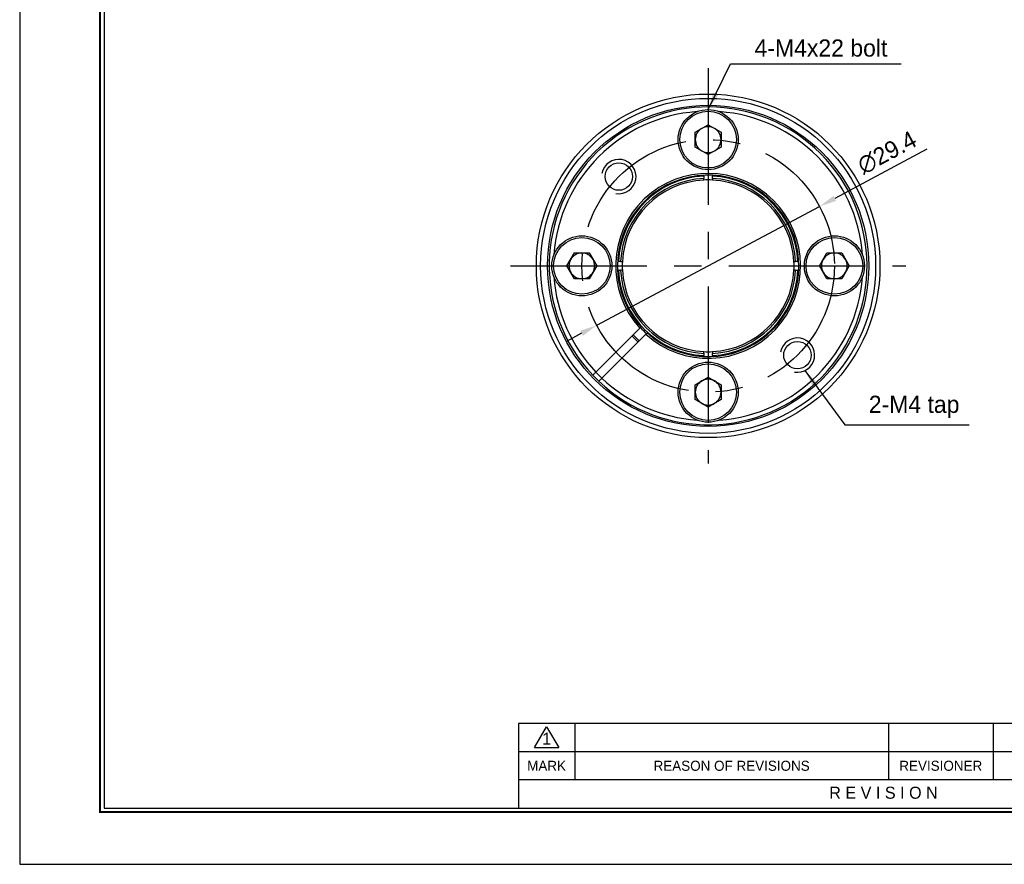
# Model space of a CAD drawing. Header units: millimetres. Extents: x 0 to 278, y 0 to 197.
# Tile 1 of 7: x 0 to 115, y 0 to 98. Entities that reach past the tile are written whole.
import ezdxf
from ezdxf.enums import TextEntityAlignment as Align

# ---------------------------------------------------------------- set-up
doc = ezdxf.new("R2010")
doc.units = ezdxf.units.MM
doc.linetypes.add('CENTER', pattern=[50.8, 31.75, -6.35, 6.35, -6.35])
doc.layers.get('DEFPOINTS').update_dxf_attribs({"linetype": 'CONTINUOUS'})
for name, color, linetype in [('center', 1, 'CENTER'), ('L1', 7, 'CONTINUOUS'), ('OUTLINE', 7, 'CONTINUOUS'), ('thread', 5, 'CONTINUOUS')]:
    doc.layers.add(name, color=color, linetype=linetype)
doc.dimstyles.get("Standard").update_dxf_attribs({"dimtxt": 2, "dimasz": 2, "dimexe": 0.8, "dimexo": 0, "dimgap": 0.8, "dimtad": 1, "dimdec": 3, "dimzin": 11, "dimdsep": 46, "dimtxsty": 'Standard', "dimcen": 0, "dimclrd": 5, "dimclre": 5, "dimclrt": 3, "dimadec": 0, "dimazin": 0, "dimtfac": 0.6, "dimtdec": 3, "dimtmove": 0, "dimatfit": 3, "dimfxl": 0, "dimtolj": 1, "dimtzin": 11, "dimarcsym": 0})

# ---------------------------------------------------------------- blocks, each defined once
blk = doc.blocks.new('표제란')
at = {"layer": 'L1', "color": 0}
for p, q in [((0, 210), (0, 0)), ((0, 0), (297, 0))]:
    blk.add_line(p, q, dxfattribs=at)
at = {"layer": 'L1'}
for p, q in [((160, 17.5), (62, 17.5)), ((62, 17.5), (62, 7)), ((69, 17.5), (69, 10.5)), ((108, 17.5), (108, 10.5)), ((121, 17.5), (121, 10.5)), ((64, 14.51), (65.5, 17.1)), ((65.5, 17.1), (67, 14.51)), ((147, 14), (62, 14)), ((64, 14.51), (67, 14.51)), ((147, 10.5), (62, 10.5))]:
    blk.add_line(p, q, dxfattribs=at)
at = {"layer": 'L1', "const_width": 0.25}
blk.add_lwpolyline([(290.5, 6.5), (290.5, 203.5), (10, 203.5), (10, 6.5)], close=True, dxfattribs=at)
at = {"layer": 'L1'}
blk.add_lwpolyline([(290, 7), (290, 203), (10.5, 203), (10.5, 7)], close=True, dxfattribs=at)
for s, height, p in [('1', 1.5, (65.5, 15.61)), ('MARK', 1.25, (65.5, 12.25)), ('REASON OF REVISIONS', 1.25, (88.5, 12.25)), ('REVISIONER', 1.25, (114.5, 12.25)), ('R E V I S I O N', 1.5, (107.38, 8.9))]:
    blk.add_text(s, height=height, dxfattribs=at).set_placement(p, align=Align.MIDDLE_CENTER)
for tag, p in [('필렛', (179.25, 10.9)), ('모따기', (179.25, 8.3))]:
    blk.add_attdef(tag, text='', height=1.15, dxfattribs=at).set_placement(p, align=Align.MIDDLE_LEFT)
at = {"layer": 'OUTLINE', "ltscale": 0.5}
for tag, p, height in [('TITLE', (237.17, 24.41), 2.5), ('도번', (251.18, 15.64), 2.5), ('SCALE', (253.78, 9.55), 1.2), ('DATE', (277.02, 9.51), 1.2)]:
    blk.add_attdef(tag, p, '', height=height, dxfattribs=at)
blk = doc.blocks.new('*D10')
at = {"layer": 'DEFPOINTS', "color": 0}
for p in [(93.12, 76.59), (67.17, 62.76)]:
    blk.add_point(p, dxfattribs=at)
at = {"layer": 'OUTLINE', "color": 5, "lineweight": -2}
for p, q in [((105.61, 83.24), (94.88, 77.53)), ((67.17, 62.76), (93.12, 76.59)), ((65.41, 61.82), (63.64, 60.88))]:
    blk.add_line(p, q, dxfattribs=at)
at = {"layer": 'OUTLINE', "color": 5}
for points in [[(94.73, 77.82), (95.04, 77.23), (93.12, 76.59)], [(65.25, 62.11), (65.57, 61.52), (67.17, 62.76)]]:
    blk.add_solid(points, dxfattribs=at)
at = {"layer": 'OUTLINE', "color": 3, "insert": (100.98, 82.85), "char_height": 2, "attachment_point": 5, "rotation": 28.0561}
blk.add_mtext('\\A1;∅29.4', dxfattribs=at)

msp = doc.modelspace()

# ---------------------------------------------------------------- linework, layer by layer
at = {"layer": 'center', "ltscale": 0.5}
for p, q in [((80.1465, 92.672), (80.1465, 46.6724)), ((57.1467, 69.6722), (103.1462, 69.6722))]:
    msp.add_line(p, q, dxfattribs=at)
msp.add_circle((80.1465, 69.6722), 14.7, dxfattribs=at)
at = {"layer": 'OUTLINE'}
for p, q in [((78.6465, 85.2382), (80.1465, 86.1043)), ((80.1465, 86.1043), (81.6465, 85.2382)), ((78.6465, 83.5062), (78.6465, 85.2382)), ((81.6465, 85.2382), (81.6465, 83.5062)), ((80.1465, 82.6402), (78.6465, 83.5062)), ((81.6465, 83.5062), (80.1465, 82.6402)), ((79.6465, 80.117), (79.6465, 79.8598)), ((80.6465, 79.8598), (80.6465, 80.117)), ((63.7144, 69.6722), (64.5804, 71.1722)), ((64.5804, 71.1722), (66.3125, 71.1722)), ((66.3125, 71.1722), (67.1785, 69.6722)), ((93.1144, 69.6722), (93.9804, 71.1722)), ((93.9804, 71.1722), (95.7125, 71.1722)), ((95.7125, 71.1722), (96.5785, 69.6722)), ((69.9588, 70.1722), (69.7017, 70.1722)), ((90.5912, 70.1722), (90.3341, 70.1722)), ((64.5804, 68.1722), (63.7144, 69.6722)), ((67.1785, 69.6722), (66.3125, 68.1722)), ((69.7017, 69.1722), (69.9588, 69.1722)), ((90.3341, 69.1722), (90.5912, 69.1722)), ((93.9804, 68.1722), (93.1144, 69.6722)), ((96.5785, 69.6722), (95.7125, 68.1722)), ((66.3125, 68.1722), (64.5804, 68.1722)), ((95.7125, 68.1722), (93.9804, 68.1722)), ((72.191, 62.4239), (67.07, 57.3029)), ((67.7771, 56.5958), (72.8981, 61.7168)), ((79.6465, 59.4846), (79.6465, 59.2274)), ((80.6465, 59.2274), (80.6465, 59.4846)), ((78.6465, 55.8382), (80.1465, 56.7043)), ((80.1465, 56.7043), (81.6465, 55.8382)), ((78.6465, 54.1062), (78.6465, 55.8382)), ((81.6465, 55.8382), (81.6465, 54.1062)), ((80.1465, 53.2402), (78.6465, 54.1062)), ((81.6465, 54.1062), (80.1465, 53.2402))]:
    msp.add_line(p, q, dxfattribs=at)
at = {"layer": 'OUTLINE', "flags": 128}
for points in [[(71.9868, 60.8054), (71.6899, 61.0882), (71.2797, 61.5125)], [(72.1283, 60.947), (71.7673, 61.2931), (71.4212, 61.6541)], [(67.4234, 56.2421), (67.2241, 56.4338), (66.7163, 56.9492)], [(67.7716, 56.601), (67.4187, 56.9444), (67.0759, 57.2967)]]:
    msp.add_lwpolyline(points, dxfattribs=at)
at = {"layer": 'OUTLINE'}
for centre, radius in [((80.1465, 69.6722), 19.9998), ((80.1465, 69.6722), 19.4998), ((80.1465, 69.6722), 18.6998), ((80.1465, 84.3722), 3.5), ((80.1465, 84.3722), 3.3), ((69.752, 80.0667), 1.6), ((65.4465, 69.6722), 3.5), ((65.4465, 69.6722), 3.3), ((94.8465, 69.6722), 3.5), ((94.8465, 69.6722), 3.3), ((90.5409, 59.2777), 1.6), ((80.1465, 54.9722), 3.5), ((80.1465, 54.9722), 3.3)]:
    msp.add_circle(centre, radius, dxfattribs=at)
for centre, radius, start, end in [((80.1465, 69.6722), 18.4998, 226.548739, 223.451261), ((80.1465, 69.6722), 17.9998, 94.110381, 175.889619), ((80.1465, 69.6722), 17.9998, 4.110381, 85.889619), ((80.1465, 84.3722), 1.5, 120, 180), ((80.1465, 84.3722), 1.5, 60, 120), ((80.1465, 84.3722), 1.5, 0, 60), ((80.1465, 84.3722), 1.5, 180, 240), ((80.1465, 84.3722), 1.5, 300, 0), ((80.1465, 84.3722), 1.5, 240, 300), ((80.1465, 69.6722), 10.7623, 227.662836, 222.337164), ((80.1465, 69.6722), 10.5623, 227.711745, 180), ((80.1465, 69.6722), 10.4567, 92.740706, 177.259294), ((80.1465, 69.6722), 10.1999, 92.809771, 177.190229), ((80.1465, 69.6722), 9.9999, 92.866013, 177.133987), ((80.1465, 69.6722), 9.9999, 87.133987, 92.866013), ((80.1465, 69.6722), 10.4567, 2.740706, 87.259294), ((80.1465, 69.6722), 10.1999, 2.809771, 87.190229), ((80.1465, 69.6722), 9.9999, 2.866013, 87.133987), ((65.4465, 69.6722), 1.5, 90, 150), ((65.4465, 69.6722), 1.5, 30, 90), ((94.8465, 69.6722), 1.5, 90, 150), ((94.8465, 69.6722), 1.5, 30, 90), ((65.4465, 69.6722), 1.5, 150, 210), ((65.4465, 69.6722), 1.5, 330, 30), ((80.1465, 69.6722), 9.9999, 177.133987, 182.866013), ((80.1465, 69.6722), 9.9999, 357.133987, 2.866013), ((94.8465, 69.6722), 1.5, 150, 210), ((94.8465, 69.6722), 1.5, 330, 30), ((65.4465, 69.6722), 1.5, 210, 270), ((65.4465, 69.6722), 1.5, 270, 330), ((80.1465, 69.6722), 10.5623, 180, 222.287756), ((80.1465, 69.6722), 10.4567, 182.740706, 267.259294), ((80.1465, 69.6722), 10.1999, 182.809771, 267.190229), ((80.1465, 69.6722), 9.9999, 182.866013, 267.133987), ((80.1465, 69.6722), 10.4567, 272.740706, 357.259294), ((80.1465, 69.6722), 10.1999, 272.809771, 357.190229), ((80.1465, 69.6722), 9.9999, 272.866013, 357.133987), ((94.8465, 69.6722), 1.5, 210, 270), ((94.8465, 69.6722), 1.5, 270, 330), ((80.1465, 69.6722), 17.9998, 184.110381, 223.40823), ((80.1465, 69.6722), 17.9998, 274.110381, 355.889619), ((80.1465, 69.6722), 10.6558, 222.310535, 227.689465), ((80.1465, 69.6722), 9.9999, 267.133987, 272.866013), ((80.1465, 69.6722), 17.9998, 226.59177, 265.889619), ((80.1465, 54.9722), 1.5, 120, 180), ((80.1465, 54.9722), 1.5, 60, 120), ((80.1465, 54.9722), 1.5, 0, 60), ((80.1465, 54.9722), 1.5, 180, 240), ((80.1465, 54.9722), 1.5, 300, 0), ((80.1465, 54.9722), 1.5, 240, 300)]:
    msp.add_arc(centre, radius, start, end, dxfattribs=at)
for points, knots in [([(79.6465, 80.117), (79.6465, 80.1381), (79.6465, 80.1739), (79.6465, 80.2043), (79.6465, 80.2167)], [0, 0, 0, 0, 0.5919363, 1, 1, 1, 1]), ([(79.6465, 79.6596), (79.6465, 79.6596), (79.6465, 79.6814), (79.6465, 79.7553), (79.6465, 79.807), (79.6465, 79.8598)], [0, 0, 0, 0, 0.5, 0.5, 1, 1, 1, 1]), ([(80.6465, 80.2035), (80.6465, 80.1874), (80.6465, 80.1598), (80.6465, 80.1295), (80.6465, 80.117)], [0, 0, 0, 0, 0.58410993, 1, 1, 1, 1]), ([(80.6465, 79.8598), (80.6465, 79.8077), (80.6465, 79.7557), (80.6465, 79.681), (80.6465, 79.6596), (80.6465, 79.6596)], [0, 0, 0, 0, 0.5, 0.5, 1, 1, 1, 1]), ([(69.6161, 70.1722), (69.6348, 70.1722), (69.6624, 70.1722), (69.692, 70.1722), (69.7017, 70.1722)], [0, 0, 0, 0, 0.67370728, 1, 1, 1, 1]), ([(69.9588, 70.1722), (70.011, 70.1722), (70.063, 70.1722), (70.1376, 70.1722), (70.1591, 70.1722), (70.1591, 70.1722)], [0, 0, 0, 0, 0.5, 0.5, 1, 1, 1, 1]), ([(90.1338, 70.1722), (90.1338, 70.1722), (90.1556, 70.1722), (90.2292, 70.1722), (90.2818, 70.1722), (90.3341, 70.1722)], [0, 0, 0, 0, 0.5, 0.5, 1, 1, 1, 1]), ([(90.5912, 70.1722), (90.6124, 70.1722), (90.6448, 70.1722), (90.6725, 70.1722), (90.682, 70.1722)], [0, 0, 0, 0, 0.652839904, 1, 1, 1, 1]), ([(69.7017, 69.1722), (69.6835, 69.1722), (69.6506, 69.1722), (69.6219, 69.1722), (69.6091, 69.1722)], [0, 0, 0, 0, 0.55436553, 1, 1, 1, 1]), ([(70.1591, 69.1722), (70.1591, 69.1722), (70.1373, 69.1722), (70.0634, 69.1722), (70.0116, 69.1722), (69.9588, 69.1722)], [0, 0, 0, 0, 0.5, 0.5, 1, 1, 1, 1]), ([(90.3341, 69.1722), (90.2819, 69.1722), (90.2297, 69.1722), (90.1552, 69.1722), (90.1338, 69.1722), (90.1338, 69.1722)], [0, 0, 0, 0, 0.5, 0.5, 1, 1, 1, 1]), ([(90.6938, 69.1722), (90.693, 69.1722), (90.675, 69.1722), (90.638, 69.1722), (90.6035, 69.1722), (90.5912, 69.1722)], [0, 0, 0, 0, 0.02976782, 0.65410747, 1, 1, 1, 1]), ([(72.191, 62.4239), (72.2306, 62.4634), (72.2695, 62.5023), (72.3221, 62.555), (72.3358, 62.5686), (72.332, 62.5648)], [0, 0, 0, 0, 0.5, 0.5, 1, 1, 1, 1]), ([(73.0391, 61.8577), (73.0429, 61.8615), (73.0292, 61.8479), (72.9766, 61.7952), (72.9377, 61.7564), (72.8981, 61.7168)], [0, 0, 0, 0, 0.5, 0.5, 1, 1, 1, 1]), ([(79.6465, 59.4846), (79.6465, 59.5367), (79.6465, 59.5891), (79.6465, 59.6633), (79.6465, 59.6848), (79.6465, 59.6848)], [0, 0, 0, 0, 0.5, 0.5, 1, 1, 1, 1]), ([(80.6465, 59.6848), (80.6465, 59.6848), (80.6465, 59.6631), (80.6465, 59.5894), (80.6465, 59.537), (80.6465, 59.4846)], [0, 0, 0, 0, 0.5, 0.5, 1, 1, 1, 1]), ([(79.6465, 59.1383), (79.6465, 59.1544), (79.6465, 59.1827), (79.6465, 59.2139), (79.6465, 59.2274)], [0, 0, 0, 0, 0.56695446, 1, 1, 1, 1]), ([(80.6465, 59.2274), (80.6465, 59.2051), (80.6465, 59.1751), (80.6465, 59.1498), (80.6465, 59.1433)], [0, 0, 0, 0, 0.7430093, 1, 1, 1, 1]), ([(66.7163, 56.9492), (66.7163, 56.9492), (66.7547, 56.9876), (66.8853, 57.1182), (66.9777, 57.2106), (67.07, 57.3029)], [0, 0, 0, 0, 0.5, 0.5, 1, 1, 1, 1]), ([(67.7771, 56.5958), (67.6849, 56.5036), (67.5932, 56.4118), (67.4611, 56.2798), (67.4234, 56.2421), (67.4234, 56.2421)], [0, 0, 0, 0, 0.5, 0.5, 1, 1, 1, 1])]:
    msp.add_open_spline(points, degree=3, knots=knots, dxfattribs=at)
at = {"layer": 'thread'}
for centre in [(69.752, 80.0667), (90.5409, 59.2777)]:
    msp.add_arc(centre, 2, 260, 170, dxfattribs=at)

# ---------------------------------------------------------------- block references
at = {"layer": 'OUTLINE', "xscale": 0.9365001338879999, "yscale": 0.9365001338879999, "zscale": 0.9365001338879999}
msp.add_blockref('표제란', (0, 0), dxfattribs=at)

# ---------------------------------------------------------------- texts
at = {"layer": 'OUTLINE', "color": 3, "char_height": 2, "attachment_point": 7}
for s, insert in [('\\A1;4-M4x22 bolt', (85.548, 94.0063)), ('\\A1;2-M4 tap', (98.8468, 51.9505))]:
    msp.add_mtext(s, dxfattribs=dict(at, insert=insert))

# ---------------------------------------------------------------- dimensions: what is measured, and where the dimension line sits
at = {"layer": 'OUTLINE'}
dim = msp.add_diameter_dim_2p(p1=(67.1739, 62.7583), p2=(93.119, 76.5861), dimstyle='Standard', dxfattribs=at)
dim.commit()
dim.dimension.update_dxf_attribs({"geometry": '*D10', "text_midpoint": (101.8395, 81.2339), "dimtype": 163})

# ---------------------------------------------------------------- leaders
at = {"layer": 'OUTLINE', "annotation_type": 0, "has_hookline": 1, "hookline_direction": 0}
for points, text_width in [([(80.1465, 87.8722), (82.748, 93.2063), (84.748, 93.2063)], 17.0519), ([(91.4115, 57.4772), (96.0468, 51.1505), (98.0468, 51.1505)], 11.6751)]:
    msp.add_leader(points, dimstyle='Standard', dxfattribs=dict(at, text_width=text_width))

doc.saveas('drawing.dxf')
